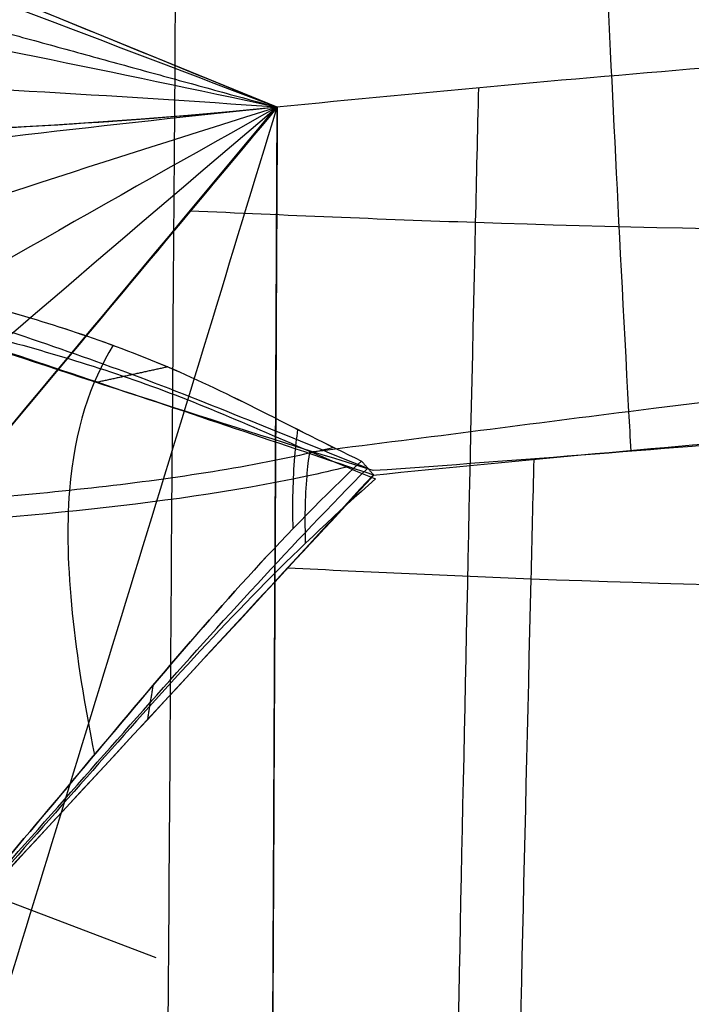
# Model space of a CAD drawing. Header units: millimetres. Extents: x -249 to 203, y -300 to 273.
# Tile 80 of 170: x -143 to -123, y 97 to 127. Entities that reach past the tile are written whole.
import ezdxf

# ---------------------------------------------------------------- set-up
doc = ezdxf.new("R2010")
doc.units = ezdxf.units.MM
doc.header["$MEASUREMENT"] = 0
for name, color, linetype in [('CORPO', 7, 'Continuous'), ('GAMBE', 7, 'Continuous'), ('PREDEFINITO', 7, 'Continuous')]:
    doc.layers.add(name, color=color, linetype=linetype)

msp = doc.modelspace()

# ---------------------------------------------------------------- linework, layer by layer
at = {"layer": 'CORPO'}
for points, knots in [([(-124.8113801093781, 221.2203473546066, 834.7359294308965), (-124.8786549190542, 220.5979223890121, 832.2214976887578), (-125.4673565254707, 215.0581999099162, 809.8293631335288), (-126.21121483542, 206.8064721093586, 776.3174900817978), (-126.9822525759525, 194.8736555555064, 727.8798865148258), (-127.4236496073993, 182.6382454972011, 678.5465088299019), (-127.444090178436, 170.1570656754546, 628.8377368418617), (-127.0282423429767, 157.4618321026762, 579.3673199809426), (-126.3334316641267, 144.4894357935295, 530.9326206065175), (-125.5766253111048, 131.0289614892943, 484.7493413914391), (-125.124785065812, 121.1495849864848, 455.9388305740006), (-124.7664693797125, 114.6358769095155, 437.7962871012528), (-124.7437080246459, 114.2270520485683, 436.6599037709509)], [-555.5910989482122, -555.5910989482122, -555.5910989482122, -555.5910989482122, -549.4748492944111, -499.1299275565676, -448.785005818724, -398.4400840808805, -348.0951623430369, -297.7502406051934, -247.4053188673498, -197.0603971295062, -146.7154753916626, -143.4064382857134, -143.4064382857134, -143.4064382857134, -143.4064382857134]), ([(-226.9050837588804, 146.0702352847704, 547.9390747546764), (-225.6683952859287, 145.6156849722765, 546.4918918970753), (-220.819099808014, 143.9676584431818, 540.74840917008), (-211.3358439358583, 140.7202912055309, 529.5595926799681), (-203.4553818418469, 138.0825694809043, 520.2873986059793), (-195.5339734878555, 135.4314483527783, 511.0460485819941), (-185.9605401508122, 132.2788004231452, 499.9143459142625), (-181.0547071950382, 130.6497113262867, 494.2045149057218), (-177.8314957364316, 129.5807311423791, 490.4546415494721), (-173.8883209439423, 128.2606166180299, 485.8678048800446), (-169.9474039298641, 126.9394621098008, 481.2849860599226), (-166.0173519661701, 125.6410182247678, 476.6965109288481), (-162.0964196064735, 124.382831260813, 472.0913704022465), (-158.1434059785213, 123.0555171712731, 467.4920556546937), (-153.54558897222, 121.4063217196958, 462.215662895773), (-150.2790240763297, 120.2889370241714, 458.3988236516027), (-147.0332269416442, 119.393079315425, 454.49464520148), (-142.6209868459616, 118.1887709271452, 448.9363464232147), (-140.7890223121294, 117.5991388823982, 446.4744320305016), (-137.0128906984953, 116.0082285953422, 441.679139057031), (-135.113849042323, 114.9439392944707, 439.417486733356), (-132.9778293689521, 113.9257876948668, 437.3390079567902)], [-148.5477360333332, -148.5477360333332, -148.5477360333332, -148.5477360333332, -140.1212099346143, -135.9079468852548, -131.6946838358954, -127.4814207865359, -123.2681577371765, -114.8416316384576, -114.8416316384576, -101.561695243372, -88.28175884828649, -88.28175884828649, -75.01326941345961, -61.74477997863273, -61.74477997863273, -44.19344248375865, -26.64210498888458, -26.64210498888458, -13.34020087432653, -13.34020087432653, 0, 0, 0, 0]), ([(-226.8926417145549, 146.0550829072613, 547.9533639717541), (-225.6561885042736, 145.6008191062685, 546.5059109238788), (-220.8072459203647, 143.9532223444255, 540.762022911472), (-211.3244605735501, 140.7064281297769, 529.5726660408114), (-203.4443513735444, 138.0691361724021, 520.3000666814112), (-195.5232959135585, 135.4184448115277, 511.0583113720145), (-185.9503331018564, 132.2663699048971, 499.9260683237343), (-181.0448530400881, 130.6377105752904, 494.2158320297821), (-177.8222476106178, 129.5694684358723, 490.4652626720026), (-173.8798143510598, 128.2502569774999, 485.8775743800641), (-169.9396388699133, 126.9300055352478, 481.2939039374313), (-166.0103281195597, 125.6324643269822, 476.7045775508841), (-162.0901366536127, 124.3751796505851, 472.0985861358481), (-158.1378639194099, 123.0487678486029, 467.4984204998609), (-153.5409073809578, 121.4006203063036, 462.2210395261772), (-150.2753225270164, 120.2844291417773, 458.4030747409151), (-147.0305054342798, 119.3897649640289, 454.4977707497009), (-142.6191267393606, 118.1865056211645, 448.9384826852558), (-140.7875335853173, 117.5973258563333, 446.4761417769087), (-137.0121458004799, 116.0073214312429, 441.679994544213), (-135.1134765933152, 114.9434857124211, 439.417914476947), (-132.9778293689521, 113.9257876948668, 437.3390079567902)], [-148.5477360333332, -148.5477360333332, -148.5477360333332, -148.5477360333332, -140.1212099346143, -135.9079468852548, -131.6946838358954, -127.4814207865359, -123.2681577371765, -114.8416316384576, -114.8416316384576, -101.561695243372, -88.28175884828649, -88.28175884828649, -75.01326941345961, -61.74477997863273, -61.74477997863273, -44.19344248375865, -26.64210498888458, -26.64210498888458, -13.34020087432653, -13.34020087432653, 0, 0, 0, 0]), ([(-226.817380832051, 145.5927709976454, 548.156592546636), (-225.3091270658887, 145.0665121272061, 546.3884651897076), (-221.5496150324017, 143.7940232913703, 541.9499199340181), (-215.028168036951, 141.5723722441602, 534.2664398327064), (-209.7530726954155, 139.8050358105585, 528.0635389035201), (-204.4575042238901, 138.030999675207, 521.8760599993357), (-197.8909684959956, 135.8567082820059, 514.2211368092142), (-194.1031877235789, 134.5936881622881, 509.7994174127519), (-190.1992034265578, 133.2890255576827, 505.2337894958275), (-185.4226779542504, 131.6865906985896, 499.6480605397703), (-180.6472813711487, 130.0836358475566, 494.0643405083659), (-175.878526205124, 128.492442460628, 488.4792112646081), (-171.1155397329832, 126.9217836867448, 482.8871682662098), (-166.3365126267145, 125.316561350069, 477.2980381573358), (-160.7827803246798, 123.3984375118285, 470.839475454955), (-155.4423705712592, 121.5942582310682, 464.5797959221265), (-150.1123446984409, 119.9008424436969, 458.2764467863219), (-144.6478719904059, 118.2039765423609, 451.6727890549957), (-142.3271007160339, 117.4371922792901, 448.7929534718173), (-137.6254124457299, 115.696441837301, 443.0928030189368), (-135.2670581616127, 114.6909701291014, 440.308351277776), (-132.7902148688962, 113.7085672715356, 437.6154863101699)], [-148.5477360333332, -148.5477360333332, -148.5477360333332, -148.5477360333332, -140.1212099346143, -135.9079468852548, -131.6946838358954, -127.4814207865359, -123.2681577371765, -114.8416316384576, -114.8416316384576, -101.561695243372, -88.28175884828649, -88.28175884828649, -75.01326941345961, -61.74477997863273, -61.74477997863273, -44.19344248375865, -26.64210498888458, -26.64210498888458, -13.34020087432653, -13.34020087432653, 0, 0, 0, 0]), ([(-226.7486252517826, 145.1698535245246, 548.3449276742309), (-221.7583440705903, 143.4216363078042, 542.536176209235), (-184.6511441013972, 130.9907885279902, 498.9631155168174), (-175.7509437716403, 127.9982930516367, 488.5208070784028), (-171.8246317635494, 126.653410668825, 483.929630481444), (-163.9862431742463, 124.0476926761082, 474.717968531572), (-160.0733436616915, 122.8092887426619, 470.0930730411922), (-150.9648889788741, 119.5194255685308, 459.4803767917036), (-149.5380236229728, 119.115649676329, 457.8615635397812), (-142.4807637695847, 117.2432214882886, 449.2617176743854), (-140.6104600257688, 116.6865853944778, 446.861260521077), (-136.735496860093, 115.2023272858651, 442.2311084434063), (-134.742756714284, 114.2661397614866, 440.0699838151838), (-132.5470458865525, 113.3767169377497, 438.0503600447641)], [-148.5477360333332, -148.5477360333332, -148.5477360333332, -148.5477360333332, -114.8416316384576, -114.8416316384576, -88.28175884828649, -88.28175884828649, -61.74477997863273, -61.74477997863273, -26.64210498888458, -26.64210498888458, -13.34020087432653, -13.34020087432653, 0, 0, 0, 0]), ([(-132.6026003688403, 113.4913468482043, 437.8919646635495), (-135.4206397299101, 114.4384545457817, 441.198788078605), (-138.23867909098, 115.3855622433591, 444.5056114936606), (-143.8666678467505, 117.2770587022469, 451.1097651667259), (-146.6766172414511, 118.2214474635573, 454.4070954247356), (-153.194183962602, 120.4119199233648, 462.0551228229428), (-160.6094186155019, 122.9040873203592, 470.7565171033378), (-168.0246532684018, 125.3962547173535, 479.4579113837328), (-174.535161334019, 127.5843548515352, 487.0976558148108), (-180.1409428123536, 129.4683877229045, 493.6757503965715), (-185.7467242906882, 131.3524205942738, 500.2538449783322), (-191.354923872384, 133.2372661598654, 506.8347770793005), (-196.9655415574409, 135.1229244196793, 513.4185466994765), (-202.5761592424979, 137.0085826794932, 520.0023163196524), (-207.1615224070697, 138.5496657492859, 525.3830027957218), (-209.8316038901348, 139.4470466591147, 528.516205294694), (-213.3917125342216, 140.6435545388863, 532.693808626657), (-216.0617940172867, 141.5409354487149, 535.8270111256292), (-218.7318755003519, 142.4383163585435, 538.9602136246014), (-222.2919841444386, 143.6348242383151, 543.1378169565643), (-224.9620656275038, 144.5322051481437, 546.2710194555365), (-226.742119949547, 145.1304590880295, 548.3598211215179)], [0, 0, 0, 0, 13.34020087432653, 13.34020087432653, 26.64210498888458, 26.64210498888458, 44.19344248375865, 61.74477997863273, 61.74477997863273, 75.01326941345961, 88.28175884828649, 88.28175884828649, 101.561695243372, 114.8416316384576, 114.8416316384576, 123.2681577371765, 127.4814207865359, 131.6946838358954, 135.9079468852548, 140.1212099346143, 148.5477360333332, 148.5477360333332, 148.5477360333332, 148.5477360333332]), ([(-132.6203296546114, 113.6310914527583, 437.8405690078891), (-141.0758121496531, 116.2524081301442, 447.8846966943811), (-147.7089698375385, 118.5227820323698, 455.638895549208), (-164.0335545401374, 124.0856608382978, 474.7607805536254), (-171.8665009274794, 126.6859968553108, 483.9666239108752), (-187.5368340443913, 131.9469692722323, 502.3568731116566), (-195.3721988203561, 134.5823842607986, 511.5501389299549), (-211.0520873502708, 139.8618938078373, 529.9471793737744), (-218.8940265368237, 142.5509727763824, 539.1398951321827), (-226.7438148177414, 145.089702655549, 548.3695901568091)], [0, 0, 0, 0, 39.38222946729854, 39.38222946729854, 75.75636684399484, 75.75636684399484, 112.129302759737, 112.129302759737, 148.5477360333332, 148.5477360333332, 148.5477360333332, 148.5477360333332]), ([(-139.1779757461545, -218.7093372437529, 425.6501808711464), (-139.1836390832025, -218.0367579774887, 425.5819018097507), (-139.3434395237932, -199.3047374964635, 423.6800285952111), (-139.6888478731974, -169.8396419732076, 420.6866135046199), (-140.0348005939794, -126.1872614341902, 416.4575575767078), (-140.0307678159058, -82.46175201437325, 412.5195943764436), (-139.7866516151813, -38.9077933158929, 408.7540943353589), (-139.4745369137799, 4.390598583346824, 405.0824088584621), (-139.1998555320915, 47.15180871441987, 401.5165612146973), (-138.9502652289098, 89.35244932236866, 398.1593425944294), (-138.7544826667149, 115.2856973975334, 396.3283956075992), (-138.6505899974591, 129.9468231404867, 394.9220537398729), (-138.6496370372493, 130.0813567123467, 394.909121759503)], [-1697.698480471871, -1697.698480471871, -1697.698480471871, -1697.698480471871, -1696.084458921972, -1652.36845113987, -1608.652443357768, -1564.936435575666, -1521.220427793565, -1477.504420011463, -1433.788412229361, -1390.072404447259, -1346.356396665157, -1345.951987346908, -1345.951987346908, -1345.951987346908, -1345.951987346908]), ([(-135.5797392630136, 124.7531671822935, 422.6855998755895), (-126.2727807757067, 125.6857073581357, 421.5612867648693), (-116.9893223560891, 126.4420769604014, 420.1846472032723), (-98.31805841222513, 127.6472688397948, 418.0612868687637), (-88.96512203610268, 128.0950447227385, 417.4058246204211), (-70.16738664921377, 128.7689761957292, 416.3446734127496), (-60.74947875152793, 129.0076292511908, 415.9101412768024), (-41.87749614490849, 129.295585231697, 415.4422437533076), (-32.44034777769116, 129.3478942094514, 415.4012136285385), (-23.00002226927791, 129.3340165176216, 415.379263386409)], [163.7356659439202, 163.7356659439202, 163.7356659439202, 163.7356659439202, 163.7997754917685, 163.7997754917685, 163.8637917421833, 163.8637917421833, 163.9280428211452, 163.9280428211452, 163.9923186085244, 163.9923186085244, 163.9923186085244, 163.9923186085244]), ([(-129.276345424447, -280.6382511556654, 447.0638556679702), (-129.4045901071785, -277.0445371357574, 446.7765159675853), (-130.2428056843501, -253.2453254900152, 444.8736147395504), (-131.3459523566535, -218.726569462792, 442.1102991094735), (-132.4893457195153, -170.076743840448, 438.1547758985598), (-133.0774781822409, -120.6179101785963, 434.0262611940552), (-133.0176232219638, -70.76301011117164, 429.8000074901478), (-132.3831251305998, -21.05961229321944, 425.7345501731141), (-131.4318160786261, 27.82021578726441, 422.3126273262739), (-130.4376910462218, 74.88712907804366, 420.369222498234), (-129.8623024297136, 104.8977117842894, 421.0580542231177), (-129.4260991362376, 123.9486641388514, 421.8469668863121), (-129.3936482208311, 125.3457066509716, 421.9060892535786)], [-1751.779067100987, -1751.779067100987, -1751.779067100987, -1751.779067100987, -1743.562012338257, -1694.230591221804, -1644.899170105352, -1595.567748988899, -1546.236327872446, -1496.904906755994, -1447.573485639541, -1398.242064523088, -1348.910643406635, -1345.08684875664, -1345.08684875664, -1345.08684875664, -1345.08684875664]), ([(-236.0649403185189, 4.379390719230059, 425.2333453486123), (-226.9417198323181, 15.51272946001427, 425.5800356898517), (-220.2297868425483, 23.47762405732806, 425.3312514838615), (-202.6168989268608, 44.52713336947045, 424.7160762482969), (-194.2413020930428, 54.55165481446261, 424.5368020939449), (-177.4913879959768, 74.58451705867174, 424.0765995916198), (-169.1236466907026, 84.59756038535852, 423.7768498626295), (-151.7529092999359, 105.3632283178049, 423.3990024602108), (-144.5332989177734, 113.9716718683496, 423.2730048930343), (-135.5797392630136, 124.7531671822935, 422.6855998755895)], [31.3275891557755, 31.3275891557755, 31.3275891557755, 31.3275891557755, 66.26625893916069, 66.26625893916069, 97.98967084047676, 97.98967084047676, 129.6847251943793, 129.6847251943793, 163.7356659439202, 163.7356659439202, 163.7356659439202, 163.7356659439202]), ([(-138.2206950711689, 121.5793355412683, 422.848895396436), (-135.3196667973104, 121.4492886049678, 422.4986824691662), (-124.0237037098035, 120.9625909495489, 421.0333983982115), (-104.0401157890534, 120.8303242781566, 418.2696217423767), (-78.70695652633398, 120.4686113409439, 416.8424462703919), (-52.86558586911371, 120.6366123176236, 415.8812781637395), (-34.77733977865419, 120.8260019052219, 415.8660732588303), (-24.50553604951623, 121.0596049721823, 415.8981510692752), (-23.00018939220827, 121.0854844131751, 415.9035159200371)], [-1174.657206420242, -1174.657206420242, -1174.657206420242, -1174.657206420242, -1165.781679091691, -1140.204603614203, -1114.627528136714, -1089.050452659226, -1063.473377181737, -1059.267281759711, -1059.267281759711, -1059.267281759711, -1059.267281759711]), ([(-23.00279193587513, 120.2439697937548, 438.5512044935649), (-24.44029140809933, 120.2553519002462, 438.5756447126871), (-34.24922357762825, 120.3452619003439, 438.798764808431), (-51.52036826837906, 120.3531944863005, 438.9894397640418), (-76.21173301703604, 119.6292604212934, 439.41204930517), (-100.4399943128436, 118.2987790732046, 439.4405047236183), (-119.9930338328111, 116.0832204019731, 440.0626161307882), (-131.2536793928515, 114.6045846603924, 440.0403369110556), (-134.4595768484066, 114.2040359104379, 440.0220495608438)], [1096.7361311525, 1096.7361311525, 1096.7361311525, 1096.7361311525, 1100.756562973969, 1125.204597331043, 1149.652631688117, 1174.100666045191, 1198.548700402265, 1208.321650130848, 1208.321650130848, 1208.321650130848, 1208.321650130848]), ([(-132.6258603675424, 113.4950658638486, 437.7022682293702), (-123.5644094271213, 114.4163671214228, 436.6092429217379), (-114.5281453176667, 115.1524495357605, 435.2483120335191), (-96.3531320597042, 116.3381464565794, 433.1567376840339), (-87.24823161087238, 116.7853215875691, 432.5108317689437), (-68.94884241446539, 117.4671896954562, 431.4351917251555), (-59.77874948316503, 117.7100507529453, 430.990205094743), (-41.39595042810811, 118.0176589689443, 430.4913632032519), (-32.19968701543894, 118.0874800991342, 430.4271500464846), (-23.00004267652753, 118.0840160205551, 430.3832114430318)], [-534.151290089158, -534.151290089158, -534.151290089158, -534.151290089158, -534.0884883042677, -534.0884883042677, -534.0257880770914, -534.0257880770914, -533.9628376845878, -533.9628376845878, -533.899819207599, -533.899819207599, -533.899819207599, -533.899819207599]), ([(-23.00002572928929, 118.0915405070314, 430.3902903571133), (-32.18973586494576, 118.0591791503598, 430.3988111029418), (-41.37543921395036, 118.0248668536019, 430.4975925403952), (-59.74724781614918, 117.7176621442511, 431.0000312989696), (-68.91801826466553, 117.443345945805, 431.3999723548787), (-87.2286250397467, 116.79616550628, 432.5102256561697), (-96.34273841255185, 116.389181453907, 433.2276981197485), (-114.53434630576, 115.0952684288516, 435.1996581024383), (-123.576989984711, 114.2608769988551, 436.4333912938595), (-132.6203296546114, 113.6310914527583, 437.8405690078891)], [1056.770820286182, 1056.770820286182, 1056.770820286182, 1056.770820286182, 1056.833764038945, 1056.833764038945, 1056.89670490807, 1056.89670490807, 1056.959478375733, 1056.959478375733, 1057.022291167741, 1057.022291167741, 1057.022291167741, 1057.022291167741]), ([(-140.5735244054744, 117.4638907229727, 446.2294056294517), (-141.270955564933, 116.3175062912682, 443.9501728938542), (-141.7596273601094, 114.8995086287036, 441.9506355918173), (-142.0875505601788, 110.7614455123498, 438.5602533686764), (-141.7574816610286, 107.9851386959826, 437.523793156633), (-141.1457245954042, 104.9420470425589, 436.9266931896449)], [802.1975678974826, 802.1975678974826, 802.1975678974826, 802.1975678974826, 808.8498392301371, 808.8498392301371, 816.8894625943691, 816.8894625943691, 816.8894625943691, 816.8894625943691]), ([(-134.9349252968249, 114.8914365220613, 439.3580077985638), (-134.9716397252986, 114.6247915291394, 439.1043195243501), (-135.0019964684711, 114.349468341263, 438.8596557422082), (-135.0834930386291, 113.3676406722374, 438.0485416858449), (-135.0998136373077, 112.6266521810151, 437.5410077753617), (-135.0800276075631, 111.8482724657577, 437.092620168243)], [807.8222493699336, 807.8222493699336, 807.8222493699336, 807.8222493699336, 808.8498392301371, 808.8498392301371, 811.3679369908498, 811.3679369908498, 811.3679369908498, 811.3679369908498]), ([(-133.8321920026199, 114.3369977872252, 438.1912408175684), (-134.2305224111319, 114.2408122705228, 438.3430663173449), (-134.6268231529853, 114.150189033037, 438.4873384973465), (-137.199761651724, 113.600054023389, 439.3728199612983), (-141.824340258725, 112.9565969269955, 440.5030838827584), (-146.7839822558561, 112.5901729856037, 441.2830961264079), (-151.8030367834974, 112.2028081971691, 442.0928513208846), (-156.861477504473, 111.7952831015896, 442.9294777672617), (-161.802892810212, 111.2139523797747, 443.9929581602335), (-168.9823906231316, 110.1086586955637, 445.8929519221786), (-173.3854681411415, 109.0731668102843, 447.5450957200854), (-182.1472135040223, 107.0031770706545, 450.8443833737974), (-186.5680583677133, 105.9531554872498, 452.5160327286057), (-195.0525780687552, 103.4329273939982, 456.4030994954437), (-199.0843651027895, 101.9714012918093, 458.6048911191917), (-206.8654192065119, 98.79091249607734, 463.3403697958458), (-210.6296289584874, 97.0688264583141, 465.8791233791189), (-217.8370928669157, 93.24654945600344, 471.4497262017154), (-221.2025401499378, 91.23232729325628, 474.3609774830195), (-226.8325933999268, 89.8974318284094, 476.4890036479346), (-228.5069116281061, 89.6683330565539, 476.8957039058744), (-230.3363031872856, 89.51991599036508, 477.2023354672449)], [1570.600694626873, 1570.600694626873, 1570.600694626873, 1570.600694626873, 1571.913386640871, 1571.913386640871, 1579.069957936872, 1586.226529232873, 1586.226529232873, 1593.383100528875, 1600.539671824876, 1600.539671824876, 1614.852814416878, 1614.852814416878, 1629.16595700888, 1629.16595700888, 1643.479099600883, 1643.479099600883, 1657.792242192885, 1657.792242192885, 1672.105384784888, 1672.105384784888, 1677.414776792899, 1677.414776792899, 1677.414776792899, 1677.414776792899]), ([(-134.5687044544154, 114.2264165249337, 440.000701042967), (-134.6040192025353, 113.9784068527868, 439.764772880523), (-134.7033816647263, 113.0979938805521, 438.9827577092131), (-134.7206138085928, 112.12759919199, 438.3176424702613), (-134.6967169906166, 111.3986980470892, 437.8968437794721)], [807.8222493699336, 807.8222493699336, 807.8222493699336, 807.8222493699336, 808.8498392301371, 811.3679369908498, 811.3679369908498, 811.3679369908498, 811.3679369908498]), ([(-132.9778293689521, 113.9257876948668, 437.3390079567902), (-135.2626618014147, 111.7876080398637, 437.0599194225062), (-137.3225228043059, 109.4620094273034, 436.8134976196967), (-141.3851903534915, 104.6754711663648, 436.8802256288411), (-143.3490855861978, 102.2800991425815, 437.1249615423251), (-148.0475028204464, 96.91472481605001, 437.8016097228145), (-151.4875604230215, 93.15444011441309, 438.2447621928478), (-154.9610735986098, 89.40867916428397, 438.4544814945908), (-161.9598065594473, 81.95069640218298, 438.7526801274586), (-166.1318922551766, 77.43110283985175, 439.1200155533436), (-174.4928025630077, 68.46318293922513, 439.694821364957), (-178.6916161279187, 63.96520319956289, 439.9587754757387), (-187.0801507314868, 54.98932807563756, 440.5252039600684), (-191.2688083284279, 50.50168730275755, 440.8127805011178), (-199.6532318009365, 41.54214354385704, 441.3953804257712), (-203.8247625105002, 37.05571073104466, 441.6670646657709), (-210.0059356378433, 30.40932429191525, 442.0912019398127), (-220.5443348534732, 19.0056988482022, 442.7920116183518), (-231.0429315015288, 7.552628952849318, 443.4624005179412), (-233.0295285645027, 5.398677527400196, 443.5495090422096)], [0, 0, 0, 0, 10.2011902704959, 10.2011902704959, 20.35641547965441, 20.35641547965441, 33.79400563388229, 47.23159578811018, 47.23159578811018, 67.48053843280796, 67.48053843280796, 87.76209792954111, 87.76209792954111, 108.0227480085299, 108.0227480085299, 128.255203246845, 128.255203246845, 137.9578507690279, 147.6604982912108, 147.6604982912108, 147.6604982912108, 147.6604982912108]), ([(-233.0113698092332, 5.38902113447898, 443.5670483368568), (-231.0251704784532, 7.543184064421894, 443.4795556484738), (-220.5273692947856, 18.99667696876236, 442.8083984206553), (-209.9897655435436, 30.40072542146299, 442.106820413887), (-203.8098195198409, 37.04776440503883, 441.6814978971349), (-199.6391181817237, 41.53463825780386, 441.4090125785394), (-191.2563546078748, 50.4950647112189, 440.8248093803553), (-187.0685275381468, 54.9831471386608, 440.5364306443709), (-178.6816548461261, 63.95990602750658, 439.9683969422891), (-174.4836726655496, 68.45832787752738, 439.7036398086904), (-166.1244237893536, 77.4271312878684, 439.1272292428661), (-161.9531681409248, 81.9471662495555, 438.7590920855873), (-154.9558160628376, 89.40588333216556, 438.4595596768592), (-151.483404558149, 93.1522301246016, 438.2487762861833), (-148.0444486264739, 96.91310066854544, 437.8045597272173), (-143.3469985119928, 102.2789892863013, 437.1269774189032), (-141.3835195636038, 104.6745826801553, 436.8818394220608), (-137.3216864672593, 109.4615646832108, 436.8143054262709), (-135.2622436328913, 111.7873856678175, 437.0603233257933), (-132.9778293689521, 113.9257876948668, 437.3390079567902)], [-147.6604982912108, -147.6604982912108, -147.6604982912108, -147.6604982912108, -137.9578507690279, -128.255203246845, -128.255203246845, -108.0227480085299, -108.0227480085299, -87.76209792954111, -87.76209792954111, -67.48053843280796, -67.48053843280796, -47.23159578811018, -47.23159578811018, -33.79400563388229, -20.35641547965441, -20.35641547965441, -10.2011902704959, -10.2011902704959, 0, 0, 0, 0]), ([(-127.6041587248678, -279.4656710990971, 466.963071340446), (-127.7280540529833, -275.9763986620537, 466.6202105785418), (-128.5371707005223, -252.8801020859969, 464.352053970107), (-129.5996731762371, -219.3872415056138, 461.0761664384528), (-130.7033018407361, -172.2107902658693, 456.4959433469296), (-131.2812484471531, -124.2799090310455, 451.8791810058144), (-131.2441666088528, -75.99071616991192, 447.3087833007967), (-130.6530635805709, -27.86531567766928, 442.9743282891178), (-129.744019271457, 19.46219725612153, 439.2458628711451), (-128.7792008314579, 65.0794143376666, 436.8073525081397), (-128.1831579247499, 94.23429444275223, 436.8232546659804), (-127.7321330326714, 112.7398091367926, 437.0689717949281), (-127.701635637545, 113.9758589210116, 437.0860602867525)], [-1756.881077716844, -1756.881077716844, -1756.881077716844, -1756.881077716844, -1748.899503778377, -1701.005667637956, -1653.111831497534, -1605.217995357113, -1557.324159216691, -1509.43032307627, -1461.536486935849, -1413.642650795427, -1365.748814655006, -1362.383222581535, -1362.383222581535, -1362.383222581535, -1362.383222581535]), ([(-232.9189581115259, 5.323925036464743, 444.0651271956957), (-230.8282532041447, 7.586317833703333, 443.9483205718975), (-223.3841421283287, 15.68368695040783, 443.4666213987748), (-215.9201297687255, 23.75633384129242, 442.9697118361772), (-209.4437691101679, 30.73683628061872, 442.5316412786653), (-205.0696360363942, 35.45194482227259, 442.2430495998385), (-196.2974999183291, 44.87894566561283, 441.6460376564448), (-191.9116144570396, 49.59810288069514, 441.3492869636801), (-183.1318688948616, 59.03926869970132, 440.759990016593), (-178.7385405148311, 63.76614999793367, 440.4748926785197), (-169.9739312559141, 73.20190785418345, 439.8814954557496), (-165.5976559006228, 77.93561111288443, 439.5449537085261), (-158.2882143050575, 85.78024117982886, 439.1415301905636), (-153.5117725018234, 90.9365860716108, 438.8337702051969), (-148.7520584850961, 96.10019283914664, 438.4092936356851), (-143.7344126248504, 101.6653227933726, 437.8928501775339), (-141.6038703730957, 104.1037193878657, 437.6938130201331), (-137.2701485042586, 108.9840254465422, 437.5067635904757), (-135.0864245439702, 111.3931510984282, 437.5529582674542), (-132.7902148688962, 113.7085672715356, 437.6154863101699)], [-147.6604982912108, -147.6604982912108, -147.6604982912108, -147.6604982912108, -137.9578507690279, -128.255203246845, -128.255203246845, -108.0227480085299, -108.0227480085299, -87.76209792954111, -87.76209792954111, -67.48053843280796, -67.48053843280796, -47.23159578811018, -47.23159578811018, -33.79400563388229, -20.35641547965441, -20.35641547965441, -10.2011902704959, -10.2011902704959, 0, 0, 0, 0]), ([(-133.4259393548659, 113.7394633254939, 438.8753717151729), (-133.8346411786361, 113.6411973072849, 439.0309705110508), (-138.6919355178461, 112.5352360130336, 440.7983550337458), (-149.0767644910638, 111.8167217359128, 442.3914563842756), (-164.2548353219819, 110.5520364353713, 444.9864877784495), (-177.3462586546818, 107.4792018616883, 449.8970171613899), (-190.5332643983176, 104.3494105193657, 454.8893203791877), (-202.5170146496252, 100.0103386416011, 461.4357595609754), (-213.7092800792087, 94.88391519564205, 468.995817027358), (-221.8137913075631, 89.96956418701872, 476.0966378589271), (-228.2719135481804, 89.0821039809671, 477.6715977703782), (-230.1552481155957, 88.9283707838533, 477.9887370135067)], [1570.600694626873, 1570.600694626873, 1570.600694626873, 1570.600694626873, 1571.913386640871, 1586.226529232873, 1600.539671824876, 1614.852814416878, 1629.16595700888, 1643.479099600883, 1657.792242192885, 1672.105384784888, 1677.414776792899, 1677.414776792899, 1677.414776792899, 1677.414776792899]), ([(-132.5470458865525, 113.3767169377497, 438.0503600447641), (-134.8834652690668, 111.3447486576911, 437.8882658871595), (-137.0072175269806, 109.1344897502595, 437.7232202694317), (-141.1529315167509, 104.54741205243, 437.8497456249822), (-143.1494299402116, 102.223686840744, 438.1093738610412), (-150.6497489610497, 93.92700182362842, 439.1726560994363), (-152.1383700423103, 92.3863193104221, 439.321199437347), (-161.8585484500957, 81.9104397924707, 439.7572769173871), (-166.0181927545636, 77.40503164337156, 440.108136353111), (-174.3598515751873, 68.39210977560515, 440.6879110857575), (-178.5397096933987, 63.88527765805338, 440.9442519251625), (-186.8875080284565, 54.87165240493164, 441.4977430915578), (-191.058164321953, 50.36644021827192, 441.778867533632), (-199.3925543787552, 41.36147422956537, 442.3444457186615), (-203.561741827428, 36.86552371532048, 442.6083286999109), (-211.7198676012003, 28.05055855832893, 443.1616614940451), (-228.8265426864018, 9.568833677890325, 444.3210321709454), (-232.835043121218, 5.262118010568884, 444.520807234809)], [0, 0, 0, 0, 10.2011902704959, 10.2011902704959, 20.35641547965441, 20.35641547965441, 47.23159578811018, 47.23159578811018, 67.48053843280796, 67.48053843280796, 87.76209792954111, 87.76209792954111, 108.0227480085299, 108.0227480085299, 128.255203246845, 128.255203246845, 147.6604982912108, 147.6604982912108, 147.6604982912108, 147.6604982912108]), ([(-232.8300944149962, 5.266922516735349, 444.6248803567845), (-224.4681679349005, 14.2684589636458, 443.9246451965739), (-216.122282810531, 23.29717014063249, 443.445024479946), (-199.4234309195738, 41.3320170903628, 442.3480489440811), (-191.0757968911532, 50.34610492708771, 441.7925919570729), (-174.3875176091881, 68.36742070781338, 440.6750906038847), (-166.049139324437, 77.37484208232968, 440.0837905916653), (-149.3346809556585, 95.4182224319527, 439.0596842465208), (-140.9606027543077, 104.4468089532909, 438.5468570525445), (-132.6258603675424, 113.4950658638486, 437.7022682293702)], [-681.8117883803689, -681.8117883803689, -681.8117883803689, -681.8117883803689, -644.8966988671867, -644.8966988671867, -608.0016698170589, -608.0016698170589, -571.1350854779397, -571.1350854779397, -534.151290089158, -534.151290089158, -534.151290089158, -534.151290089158]), ([(-132.6026003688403, 113.4913468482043, 437.8919646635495), (-134.9106054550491, 110.998916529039, 438.045593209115), (-137.2186105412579, 108.5064862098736, 438.1992217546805), (-141.8242211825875, 103.5328560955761, 438.5057866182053), (-144.121826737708, 101.0516563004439, 438.6587229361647), (-149.4596683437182, 95.28728500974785, 439.0140275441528), (-155.5401404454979, 88.72094201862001, 439.4187641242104), (-161.6206125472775, 82.15459902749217, 439.823500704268), (-169.2421436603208, 73.92405597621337, 440.330815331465), (-173.8234387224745, 68.97668442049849, 440.6357616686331), (-182.9934083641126, 59.07397211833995, 441.246145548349), (-187.582082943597, 54.11863137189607, 441.5515830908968), (-196.7547013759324, 44.21305862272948, 442.1621432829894), (-201.3386452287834, 39.26282662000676, 442.4672659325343), (-210.5001538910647, 29.36925138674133, 443.0770866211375), (-215.0777187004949, 24.4259081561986, 443.3817846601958), (-221.8504939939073, 17.11194226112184, 443.8326032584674), (-226.2409149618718, 12.37069693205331, 444.1248443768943), (-230.6313359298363, 7.629451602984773, 444.4170854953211), (-232.8265464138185, 5.258828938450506, 444.5632060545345)], [0, 0, 0, 0, 10.2011902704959, 10.2011902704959, 20.35641547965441, 20.35641547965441, 33.79400563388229, 47.23159578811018, 47.23159578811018, 67.48053843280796, 67.48053843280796, 87.76209792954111, 87.76209792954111, 108.0227480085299, 108.0227480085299, 128.255203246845, 128.255203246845, 137.9578507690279, 147.6604982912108, 147.6604982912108, 147.6604982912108, 147.6604982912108]), ([(-135.2401829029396, 110.6615181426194, 437.9581303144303), (-132.7640592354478, 110.5373148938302, 437.6684114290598), (-122.0368926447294, 110.0302674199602, 436.3302696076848), (-102.7773053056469, 109.8564853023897, 433.5877449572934), (-77.84613876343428, 109.4850824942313, 432.1081680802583), (-52.41517675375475, 109.6331458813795, 431.0754998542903), (-34.59690826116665, 109.8223977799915, 431.0062645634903), (-24.48240448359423, 110.0528362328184, 431.006530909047), (-23.00014908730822, 110.0784843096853, 431.0073980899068)], [-1174.960416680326, -1174.960416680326, -1174.960416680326, -1174.960416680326, -1167.380957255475, -1142.206125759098, -1117.031294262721, -1091.856462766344, -1066.681631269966, -1062.541544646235, -1062.541544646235, -1062.541544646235, -1062.541544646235])]:
    msp.add_open_spline(points, degree=3, knots=knots, dxfattribs=at)
for points, degree in [([(-229.280129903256, 163.020369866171, 542.2167711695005), (-224.8170109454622, 161.1976469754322, 536.5343135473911), (-215.8907730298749, 157.5522011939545, 525.1693983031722), (-202.5014161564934, 152.0840325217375, 508.122025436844), (-189.1120592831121, 146.6158638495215, 491.0746525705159), (-175.7227024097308, 141.1476951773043, 474.0272797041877), (-162.3333455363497, 135.679526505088, 456.9799068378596), (-148.943988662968, 130.2113578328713, 439.9325339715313), (-140.0177507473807, 126.5659120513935, 428.5676187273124), (-135.5546317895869, 124.7431891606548, 422.8851611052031)], 3), ([(-135.5546317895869, 124.7431891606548, 422.885161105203), (-140.4821401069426, 125.7958015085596, 425.7064765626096), (-150.3034892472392, 127.8044228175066, 431.5068379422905), (-164.8588958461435, 130.4607545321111, 440.7896238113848), (-179.1433586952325, 132.6670444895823, 450.8072213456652), (-192.9411757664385, 134.311232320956, 461.7425986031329), (-206.0982738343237, 135.2366076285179, 473.8516265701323), (-217.7888656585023, 135.6494618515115, 486.8908981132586), (-226.3849866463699, 135.7685859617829, 495.9339157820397), (-231.2530472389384, 136.8928394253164, 498.3872856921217)], 3), ([(-135.5546317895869, 124.7431891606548, 422.885161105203), (-140.6214428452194, 125.0986425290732, 424.6077357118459), (-150.7128916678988, 125.6885398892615, 428.2504645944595), (-165.6288270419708, 126.126693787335, 434.4439004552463), (-180.2053671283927, 126.0011068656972, 441.5577916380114), (-194.1723146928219, 125.1714076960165, 449.8213314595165), (-207.3366712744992, 123.4412943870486, 459.5550344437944), (-218.6630075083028, 121.0602308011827, 470.4343452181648), (-227.2184963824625, 119.2857148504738, 478.0780848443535), (-232.2130438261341, 119.7374054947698, 479.4202832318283)], 3), ([(-135.5546317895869, 124.7431891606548, 422.8851611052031), (-140.3446835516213, 119.0140389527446, 423.0191276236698), (-149.9247870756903, 107.5557385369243, 423.2870606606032), (-164.2949423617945, 90.36828791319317, 423.6889602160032), (-178.6650976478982, 73.18083728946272, 424.0908597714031), (-193.0352529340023, 55.9933866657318, 424.4927593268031), (-207.405408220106, 38.80593604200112, 424.894658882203), (-221.7755635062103, 21.61848541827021, 425.2965584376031), (-231.3556670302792, 10.16018500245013, 425.5644914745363), (-236.1457187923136, 4.431034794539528, 425.698457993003)], 3), ([(-135.5546317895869, 124.7431891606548, 422.885161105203), (-140.5340886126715, 120.5124150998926, 422.7705613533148), (-150.4731236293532, 111.9938284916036, 422.6344921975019), (-165.2773943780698, 99.00539759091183, 422.7741683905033), (-179.9216891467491, 85.751244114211, 423.3477066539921), (-194.278648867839, 72.16520315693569, 424.4631386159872), (-208.2573025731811, 58.15474665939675, 426.27154069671), (-221.3752995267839, 43.80741861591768, 428.583376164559), (-230.599155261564, 34.0952027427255, 430.297724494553), (-235.5300406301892, 30.01898200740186, 430.0758704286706)], 3), ([(-135.5546317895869, 124.7431891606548, 422.8851611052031), (-140.655674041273, 121.8936804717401, 422.8148230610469), (-150.8237325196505, 116.0970309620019, 422.8335571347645), (-165.8973223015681, 107.0416589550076, 423.4501024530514), (-180.6970830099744, 97.53145262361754, 424.8092845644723), (-195.0050155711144, 87.45315824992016, 427.0960199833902), (-208.6654060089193, 76.64839660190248, 430.5689045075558), (-220.8478132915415, 65.28144584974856, 434.9221111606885), (-229.7852641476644, 57.49216544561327, 438.1030936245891), (-234.8144172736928, 54.8422830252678, 437.8356589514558)], 3), ([(-135.5546317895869, 124.7431891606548, 422.8851611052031), (-140.7099865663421, 123.1335841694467, 423.1453664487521), (-150.978253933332, 119.7925932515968, 423.8646165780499), (-166.1580065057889, 114.3315666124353, 425.677484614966), (-180.9961997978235, 108.3032047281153, 428.4166768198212), (-195.2209137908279, 101.5662411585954, 432.3128478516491), (-208.6379194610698, 93.92312238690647, 437.6885558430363), (-220.2074293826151, 85.59742593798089, 444.1784728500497), (-228.933720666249, 79.82282830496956, 448.850115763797), (-234.0103300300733, 78.39166897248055, 448.8403513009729)], 3), ([(-135.5546317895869, 124.7431891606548, 422.8851611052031), (-140.6977433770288, 124.2122260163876, 423.7520982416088), (-150.9388394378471, 123.0208148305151, 425.6973907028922), (-166.0637501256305, 120.7557195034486, 429.3957552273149), (-180.8254942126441, 117.8873988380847, 434.0790439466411), (-194.9349497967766, 114.2656497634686, 439.9925029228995), (-208.185600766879, 109.680421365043, 447.4790955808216), (-219.4696683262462, 104.3866363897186, 456.1691091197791), (-228.0671382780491, 100.6469743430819, 462.3448315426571), (-233.1328398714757, 100.2492361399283, 462.8779887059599)], 3), ([(-138.9025531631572, 116.8034664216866, 444.0815152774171), (-139.9796358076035, 116.5680681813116, 445.9469750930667), (-141.0567184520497, 116.3326699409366, 447.8124349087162)], 2), ([(-132.9778293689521, 113.9257876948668, 437.3390079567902), (-132.7902148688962, 113.7085672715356, 437.6154863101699), (-132.6026003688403, 113.4913468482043, 437.8919646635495)], 2), ([(-132.9778293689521, 113.9257876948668, 437.3390079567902), (-132.7902148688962, 113.7085672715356, 437.6154863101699), (-132.6026003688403, 113.4913468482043, 437.8919646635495)], 2), ([(-139.3571888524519, 107.0626691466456, 436.8481486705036), (-139.4419022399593, 106.538362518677, 437.6004994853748), (-139.5266156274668, 106.0140558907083, 438.352850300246)], 2)]:
    msp.add_open_spline(points, degree=degree, dxfattribs=at)
at = {"layer": 'GAMBE'}
for p, q in [((-135.5546317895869, 124.7431891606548, 422.8851611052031), (-229.280129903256, 163.020369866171, 542.2167711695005)), ((-135.5546317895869, 124.7431891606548, 422.8851611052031), (-236.1456816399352, 4.431040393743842, 425.6984082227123)), ((-136.0479691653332, 24.32736780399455, 425.2332160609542), (-135.5546317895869, 124.7431891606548, 422.8851611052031))]:
    msp.add_line(p, q, dxfattribs=at)
at = {"layer": 'GAMBE', "extrusion": (0.1390624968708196, 0.9738678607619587, -0.1795633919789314)}
msp.add_lwpolyline([(249.2266745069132, 557.2252105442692), (151.827135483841, 434.7453416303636)], dxfattribs=at)
at = {"layer": 'GAMBE'}
msp.add_open_spline([(-135.5546317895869, 124.7431891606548, 422.8851611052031), (-163.8817432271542, 121.818762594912, 427.6600574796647), (-220.1791350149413, 125.5898926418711, 440.5751970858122), (-221.1303119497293, 133.7366452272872, 412.8894095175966)], degree=3, dxfattribs=at)
at = {"layer": 'PREDEFINITO'}
for points, degree in [([(-135.5546317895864, 124.7431891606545, 422.8851611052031), (-139.4823660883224, 124.337809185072, 423.5470506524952), (-147.3261765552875, 123.8660812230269, 424.9797858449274), (-159.2802364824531, 123.6906161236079, 427.0535110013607), (-171.2020342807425, 123.9385880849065, 428.7943371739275), (-183.1439869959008, 124.5722568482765, 429.984691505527), (-195.1928942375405, 125.6603120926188, 430.2592633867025), (-207.1116589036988, 127.3454390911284, 428.9261491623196), (-218.5715329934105, 130.184668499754, 423.9474496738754), (-221.7626638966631, 133.9608236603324, 412.3989812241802), (-221.4162756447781, 137.2709119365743, 400.8058910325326), (-222.0149241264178, 140.6815695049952, 389.3073819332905), (-222.3659502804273, 144.1132388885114, 377.6205459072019), (-222.7797354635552, 147.5085200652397, 366.0886997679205), (-223.1743544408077, 150.8934240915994, 354.5837246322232), (-223.5783402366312, 154.3173489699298, 342.9483909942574), (-223.9763871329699, 157.7014485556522, 331.4477962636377), (-224.3765214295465, 161.100468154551, 319.8966591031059), (-224.7775322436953, 164.5077877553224, 308.3172720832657), (-225.1770254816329, 167.9018970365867, 296.782790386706), (-225.5808614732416, 171.3332585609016, 285.1217081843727), (-225.9765352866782, 174.694696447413, 273.6982541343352), (-226.3789997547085, 178.1142998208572, 262.0771312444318), (-226.779556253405, 181.5175604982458, 250.5115471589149), (-227.1784438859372, 184.9065277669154, 238.9945375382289), (-227.5781402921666, 188.3024220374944, 227.4539873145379), (-227.9798564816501, 191.715615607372, 215.8546474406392), (-228.3798613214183, 195.1141516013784, 204.3051196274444), (-228.780430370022, 198.5175199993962, 192.7391694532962), (-229.1784278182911, 201.8988628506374, 181.2480705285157), (-229.584168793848, 205.3465283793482, 169.5315817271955), (-229.9792357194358, 208.702771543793, 158.125781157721), (-230.3809691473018, 212.1161127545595, 146.5259395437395), (-230.7843283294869, 215.5433784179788, 134.8787773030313), (-231.181742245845, 218.9197233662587, 123.4046631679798), (-231.5832645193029, 222.3312560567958, 111.8109675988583), (-231.9830634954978, 225.728028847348, 100.2674318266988), (-232.3819357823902, 229.1168646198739, 88.75086908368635), (-232.7848220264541, 232.5400796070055, 77.11747259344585), (-233.1835979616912, 235.9280901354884, 65.60371434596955), (-233.5874687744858, 239.3597378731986, 53.94166013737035), (-233.9834742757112, 242.7240198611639, 42.5085405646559), (-234.3855418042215, 246.1402226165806, 30.89897432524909), (-234.6525104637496, 248.4084721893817, 23.19059295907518), (-234.786129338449, 249.5437493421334, 19.33248609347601)], 3), ([(-135.5546317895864, 124.7431891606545, 422.8851611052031), (-140.024410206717, 124.2818646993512, 423.6383947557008), (-148.9927972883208, 123.7914777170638, 425.2880407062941), (-162.4257213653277, 123.6983431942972, 427.5722219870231), (-176.1460981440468, 124.1329446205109, 429.4027479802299), (-189.6759086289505, 125.0772946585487, 430.3373822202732), (-203.1760820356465, 126.6648848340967, 429.7090230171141), (-217.064405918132, 129.4658199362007, 425.7464934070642), (-222.1253095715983, 133.8068036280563, 413.0947520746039), (-221.3473957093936, 137.5526592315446, 399.8022242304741), (-222.1309304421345, 141.4350463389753, 386.7591531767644), (-222.4953191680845, 145.2743652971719, 373.6712776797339), (-222.9759404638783, 149.1588222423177, 360.4812289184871), (-223.4230989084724, 153.0113273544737, 347.3860395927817), (-223.8816373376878, 156.8930665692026, 334.1951792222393), (-224.3335828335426, 160.7366212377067, 321.133099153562), (-224.7890342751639, 164.60530502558, 307.9858847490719), (-225.2420689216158, 168.4546018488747, 294.9044839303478), (-225.6973411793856, 172.3227118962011, 281.7591675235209), (-226.150588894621, 176.1735761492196, 268.6724538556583), (-226.6061494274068, 180.044224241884, 255.5185084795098), (-227.0593244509, 183.8944474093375, 242.4339744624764), (-227.5145983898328, 187.7626458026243, 229.2883538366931), (-227.9688296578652, 191.6219142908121, 216.1730804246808), (-228.4218611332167, 195.4709065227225, 203.0927296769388), (-228.8784390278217, 199.3502735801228, 189.9091536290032), (-229.3315999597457, 203.2003746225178, 176.8250347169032), (-229.7872548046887, 207.0718358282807, 163.6683257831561), (-230.2397996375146, 210.9166600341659, 150.6021395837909), (-230.699663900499, 214.8241745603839, 137.3229076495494), (-231.1478022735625, 218.6312577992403, 124.3849797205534), (-231.6043745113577, 222.5105763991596, 111.2015683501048), (-232.0578519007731, 226.3633878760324, 98.10823834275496), (-232.5117887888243, 230.22013492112, 85.00153376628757), (-232.9710253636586, 234.1222733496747, 71.74057187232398), (-233.4210351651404, 237.9453852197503, 58.74817251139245), (-233.8771261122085, 241.8205816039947, 45.57877000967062), (-234.3320527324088, 245.6858056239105, 32.44325742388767), (-234.6347189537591, 248.2573268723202, 23.70424267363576), (-234.786129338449, 249.5437493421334, 19.33248609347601)], 3), ([(-228.8667262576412, 160.2835108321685, 543.3736651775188), (-223.6827210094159, 158.3090485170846, 536.6798593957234), (-213.3147105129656, 154.3601238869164, 523.2922478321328), (-197.7626947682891, 148.4367369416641, 503.2108304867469), (-182.2106790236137, 142.5133499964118, 483.1294131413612), (-166.6586632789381, 136.5899630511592, 463.0479957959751), (-151.1066475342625, 130.6665761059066, 442.9665784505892), (-140.7386370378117, 126.7176514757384, 429.5789668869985), (-135.5546317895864, 124.7431891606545, 422.8851611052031)], 3), ([(-166.2252338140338, 133.1626845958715, 405.139965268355), (-150.8899328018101, 128.952936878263, 414.0125631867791), (-135.5546317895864, 124.7431891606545, 422.8851611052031)], 2), ([(-135.5546317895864, 124.7431891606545, 422.8851611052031), (-135.801299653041, 74.53527861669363, 424.0591874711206), (-136.0479675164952, 24.32736807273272, 425.233213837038)], 2), ([(-152.3198083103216, 104.6911646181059, 423.3540377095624), (-144.0239334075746, 97.06720051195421, 423.5323143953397), (-135.7280585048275, 89.44323640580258, 423.710591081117)], 2)]:
    msp.add_open_spline(points, degree=degree, dxfattribs=at)
for points, knots in [([(-135.5546317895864, 124.7431891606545, 422.8851611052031), (-141.1430239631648, 118.0591809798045, 423.0414533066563), (-152.3198083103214, 104.6911646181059, 423.3540377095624), (-168.2167981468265, 85.67753658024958, 423.7986334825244), (-178.5253958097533, 73.34791672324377, 424.086937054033), (-183.2456012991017, 67.70230504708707, 424.2189484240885)], [0, 0, 0, 0, 35.31002798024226, 70.62005596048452, 100.4444817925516, 100.4444817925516, 100.4444817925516, 100.4444817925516]), ([(-159.6467852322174, 46.01483642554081, 424.7260822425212), (-157.2622684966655, 53.80696157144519, 424.5438773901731), (-152.0546512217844, 70.82441626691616, 424.1459547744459), (-144.0239334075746, 97.0672005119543, 423.5323143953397), (-138.3777323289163, 115.5178596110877, 423.100878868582), (-135.5546317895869, 124.7431891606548, 422.8851611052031)], [-100.4444817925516, -100.4444817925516, -100.4444817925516, -100.4444817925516, -70.62005596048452, -35.31002798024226, 0, 0, 0, 0])]:
    msp.add_open_spline(points, degree=3, knots=knots, dxfattribs=at)

doc.saveas('drawing.dxf')
